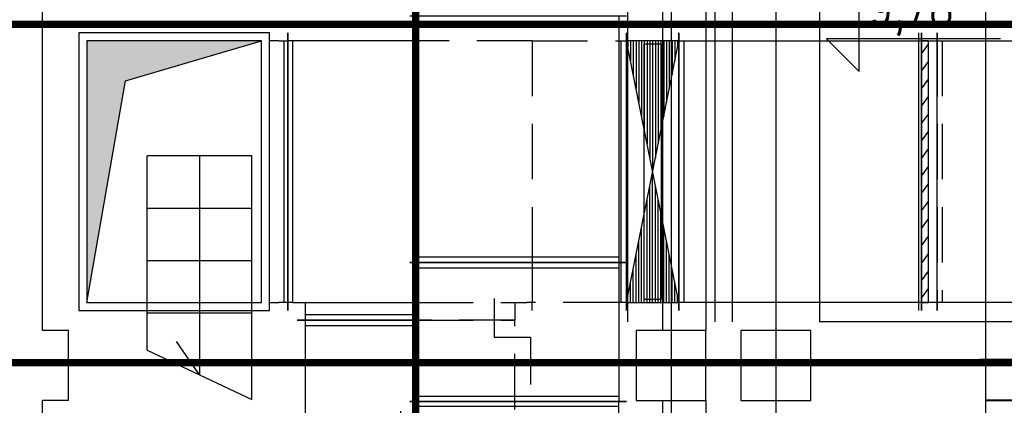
# Model space of a CAD drawing. Header units: centimetres. Extents: x -156440 to 298236, y -263599 to 81430.
# Tile 114 of 170: x 135695 to 141332, y -103460 to -101251. Entities that reach past the tile are written whole.
import ezdxf

# ---------------------------------------------------------------- set-up
doc = ezdxf.new("R2010")
doc.units = ezdxf.units.CM
doc.header["$LTSCALE"] = 50
for name, pattern in [('01-101 Went PP Poziom -2$0$DASHDOT2', [12.7, 6.35, -3.175, 0, -3.175]), ('01-101 Went PP Poziom -2$0$Przekrój 3a-3a$0$HIDDEN', [9.525, 6.35, -3.175]), ('Kondygnacja -2$0$HIDDEN2', [4.7625, 3.175, -1.5875]), ('Osie rzutów$0$DASHDOT2', [12.7, 6.35, -3.175, 0, -3.175])]:
    doc.linetypes.add(name, pattern=pattern)
doc.layers.get('0').update_dxf_attribs({"color": 8})
for name, color, linetype in [('01-101 Went PP Poziom -2$0$L_linie przekrojowe', 213, 'Continuous'), ('01-101 Went PP Poziom -2$0$L_Nawiew', 3, 'Continuous'), ('01-101 Went PP Poziom -2$0$L_Wywiew', 6, 'Continuous'), ('Kondygnacja -2$0$ARCH_INFO_KOTY_WYSOKOŚCIOWE_IST', 8, 'Continuous'), ('Kondygnacja -2$0$ARCH_INFO_SCHODY_IST', 8, 'Continuous'), ('Kondygnacja -2$0$ARCH_KONSTR_POWYŻEJ RZUTU_IST', 8, 'Kondygnacja -2$0$HIDDEN2'), ('Kondygnacja -2$0$ARCH_MUROWANE_IST', 9, 'Continuous'), ('Kondygnacja -2$0$ARCH_SCHODY_IST', 8, 'Continuous'), ('Kondygnacja -2$0$ARCH_ŻELBET_IST', 9, 'Continuous'), ('Osie rzutów$0$ARCH_INFO_OSIE_IST', 8, 'Osie rzutów$0$DASHDOT2')]:
    doc.layers.add(name, color=color, linetype=linetype)
doc.layers.add('01-101 Went PP Poziom -2$0$L_niedruk', color=6, linetype='Continuous', lineweight=13, plot=False)
doc.layers.add('bgde_N18', color=4, linetype='Continuous', lineweight=40)
doc.layers.add('Kondygnacja -2$0$_SP KORYTA', color=8, linetype='Continuous', lineweight=25)
doc.styles.add('Kondygnacja -2$0$ROMANS-50-CM', font='romans.shx', dxfattribs={"width": 0.8, "height": 10})

# ---------------------------------------------------------------- blocks, each defined once
blk = doc.blocks.new('Osie rzutów')
at = {"layer": 'Osie rzutów$0$ARCH_INFO_OSIE_IST', "ltscale": 10}
for p, q in [((6200, 12510), (6200, 4800)), ((6200, 12510), (6200, 4571.18)), ((6260, 12510), (6260, 4623.26)), ((4436.04, 11600), (13655, 11600))]:
    blk.add_line(p, q, dxfattribs=at)
blk = doc.blocks.new('Kondygnacja -2$0$konstukcja stropu -2')
at = {"layer": 'Kondygnacja -2$0$ARCH_KONSTR_POWYŻEJ RZUTU_IST', "ltscale": 10}
for p, q in [((6175, 12155), (6175, 11625)), ((6225, 12155), (6225, 11625)), ((6235, 12155), (6235, 11625)), ((6285, 12155), (6285, 11625)), ((6835, 11625), (6285, 11625))]:
    blk.add_line(p, q, dxfattribs=at)
blk = doc.blocks.new('*U387')
at = {"linetype": 'Continuous', "lineweight": -2}
for p, q in [((325, 0, 795), (325, 0, 750)), ((325, 0, -750), (325, 0, -795))]:
    blk.add_line(p, q, dxfattribs=at)
at = {"layer": '01-101 Went PP Poziom -2$0$L_niedruk', "linetype": 'Continuous', "lineweight": -3}
for p, q in [((325, 0, -750), (325, 0, 750)), ((325, 0, 750), (325, 0, 750)), ((325, 0, -750), (325, 0, 750)), ((325, 0, -750), (325, 0, -750))]:
    blk.add_line(p, q, dxfattribs=at)
at = {"layer": '01-101 Went PP Poziom -2$0$L_Wywiew', "linetype": '01-101 Went PP Poziom -2$0$Przekrój 3a-3a$0$HIDDEN', "lineweight": -3}
for p, q in [((-295, 0, 750), (-325, 0, 750)), ((-325, 0, 750), (-325, 0, -750)), ((295, 0, 750), (-295, 0, 750)), ((-295, 0, 750), (-295, 0, -750)), ((325, 0, 750), (295, 0, 750)), ((295, 0, 750), (295, 0, -750)), ((325, 0, 750), (325, 0, -750)), ((-325, 0, -750), (-295, 0, -750)), ((-295, 0, -750), (295, 0, -750)), ((295, 0, -750), (325, 0, -750))]:
    blk.add_line(p, q, dxfattribs=at)
blk = doc.blocks.new('*U386')
at = {"linetype": 'Continuous', "lineweight": -2}
for p, q in [((-739, 0, 750), (-739, 0, 795)), ((739, 0, 750), (739, 0, -750)), ((739, 0, 795), (739, 0, 750)), ((-739, 0, -795), (-739, 0, -750)), ((739, 0, -750), (739, 0, -795))]:
    blk.add_line(p, q, dxfattribs=at)
at = {"color": 0, "linetype": 'ByBlock', "lineweight": -2}
for p, q in [((739, 0, 750), (-650, 0, 750)), ((-650, 0, -750), (739, 0, -750))]:
    blk.add_line(p, q, dxfattribs=at)
at = {"linetype": 'Continuous', "lineweight": -3}
blk.add_line((709, 0, -750), (709, 0, 750), dxfattribs=at)
at = {"layer": '01-101 Went PP Poziom -2$0$L_niedruk', "linetype": 'Continuous', "lineweight": -3}
for p, q in [((-739, 0, -750), (-739, 0, 750)), ((-739, 0, 750), (-739, 0, 750)), ((-739, 0, -750), (-739, 0, 750)), ((-650, 0, 750), (-650, 0, -750)), ((-650, 0, 750), (-650, 0, 750)), ((-650, 0, 750), (-650, 0, -750)), ((-739, 0, -750), (-739, 0, -750)), ((-650, 0, -750), (-650, 0, -750))]:
    blk.add_line(p, q, dxfattribs=at)
at = {"layer": '01-101 Went PP Poziom -2$0$L_Wywiew', "linetype": '01-101 Went PP Poziom -2$0$Przekrój 3a-3a$0$HIDDEN', "lineweight": -3}
for p, q in [((-650, 0, 750), (-739, 0, 750)), ((-739, 0, -750), (-650, 0, -750))]:
    blk.add_line(p, q, dxfattribs=at)
blk = doc.blocks.new('*U385')
at = {"linetype": 'Continuous', "lineweight": -2}
for p, q in [((-369.5, 0, 750), (-369.5, 0, 795)), ((-369.5, 0, -750), (-369.5, 0, 750)), ((-369.5, 0, -795), (-369.5, 0, -750))]:
    blk.add_line(p, q, dxfattribs=at)
at = {"color": 0, "linetype": 'ByBlock', "lineweight": -2}
for p, q in [((329.5, 0, 750), (-369.5, 0, 750)), ((-369.5, 0, -750), (329.5, 0, -750))]:
    blk.add_line(p, q, dxfattribs=at)
at = {"linetype": 'Continuous', "lineweight": -3}
blk.add_line((-339.5, 0, -750), (-339.5, 0, 750), dxfattribs=at)
at = {"layer": '01-101 Went PP Poziom -2$0$L_Nawiew', "linetype": '01-101 Went PP Poziom -2$0$Przekrój 3a-3a$0$HIDDEN', "lineweight": -3}
for p, q in [((369.5, 0, 750), (329.5, 0, 750)), ((369.5, 0, 750), (369.5, 0, -750)), ((329.5, 0, -750), (369.5, 0, -750))]:
    blk.add_line(p, q, dxfattribs=at)
at = {"layer": '01-101 Went PP Poziom -2$0$L_niedruk', "linetype": 'Continuous', "lineweight": -3}
for p, q in [((280.5, 0, -750), (280.5, 0, 750)), ((280.5, 0, 750), (280.5, 0, 750)), ((280.5, 0, -750), (280.5, 0, 750)), ((280.5, 0, -750), (280.5, 0, 750)), ((280.5, 0, 750), (280.5, 0, 750)), ((280.5, 0, -750), (280.5, 0, 750)), ((329.5, 0, -750), (329.5, 0, 750)), ((329.5, 0, 750), (369.5, 0, 750)), ((329.5, 0, 750), (369.5, 0, 750)), ((329.5, 0, -750), (329.5, 0, 750)), ((329.5, 0, 750), (329.5, 0, 750)), ((369.5, 0, 750), (369.5, 0, 795)), ((369.5, 0, 750), (369.5, 0, 750)), ((369.5, 0, 750), (369.5, 0, -750)), ((369.5, 0, 795), (369.5, 0, -795)), ((369.5, 0, 795), (369.5, 0, 795)), ((369.5, 0, 750), (369.5, 0, -750)), ((369.5, 0, 750), (369.5, 0, 750)), ((369.5, 0, 750), (369.5, 0, -750)), ((369.5, 0, -750), (369.5, 0, 750)), ((369.5, 0, 750), (369.5, 0, 750)), ((369.5, 0, -750), (369.5, 0, 750)), ((369.5, 0, 750), (369.5, 0, -750)), ((369.5, 0, 750), (369.5, 0, 750)), ((369.5, 0, -750), (369.5, 0, 750)), ((369.5, 0, 750), (369.5, 0, -750)), ((369.5, 0, 750), (369.5, 0, 750)), ((369.5, 0, 750), (369.5, 0, -750)), ((280.5, 0, -750), (280.5, 0, -750)), ((280.5, 0, -750), (280.5, 0, -750)), ((369.5, 0, -750), (329.5, 0, -750)), ((369.5, 0, -750), (329.5, 0, -750)), ((329.5, 0, -750), (329.5, 0, -750)), ((369.5, 0, -750), (369.5, 0, -750)), ((369.5, 0, -795), (369.5, 0, -750)), ((369.5, 0, -795), (369.5, 0, -795)), ((369.5, 0, -750), (369.5, 0, -750)), ((369.5, 0, -750), (369.5, 0, -750)), ((369.5, 0, -750), (369.5, 0, -750)), ((369.5, 0, -750), (369.5, 0, -750))]:
    blk.add_line(p, q, dxfattribs=at)
blk = doc.blocks.new('*U384')
at = {"color": 0, "linetype": 'ByBlock', "lineweight": -2}
for p, q in [((-15, 0, 795), (-15, 0, -795)), ((0, 0, -750), (0, 0, -795)), ((0, 0, 750), (0, 0, -750)), ((40, 0, -750), (0, 0, -750)), ((40, 0, 750), (40, 0, -750)), ((0, 0, 795), (0, 0, 750)), ((0, 0, 750), (40, 0, 750))]:
    blk.add_line(p, q, dxfattribs=at)
at = {"linetype": 'Continuous', "lineweight": -3}
for p, q in [((0, 0, -675), (40, 0, -730)), ((0, 0, -575), (40, 0, -630)), ((0, 0, -475), (40, 0, -530)), ((0, 0, -375), (40, 0, -430)), ((0, 0, -275), (40, 0, -330)), ((0, 0, -175), (40, 0, -230)), ((0, 0, -75), (40, 0, -130)), ((0, 0, 25), (40, 0, -30)), ((0, 0, 125), (40, 0, 70)), ((0, 0, 225), (40, 0, 170)), ((0, 0, 325), (40, 0, 270)), ((0, 0, 425), (40, 0, 370)), ((0, 0, 525), (40, 0, 470)), ((0, 0, 625), (40, 0, 570)), ((0, 0, 725), (40, 0, 670))]:
    blk.add_line(p, q, dxfattribs=at)
at = {"layer": '01-101 Went PP Poziom -2$0$L_niedruk', "linetype": 'Continuous', "lineweight": -3}
for p, q in [((0, 0, -750), (0, 0, -795)), ((0, 0, -750), (0, 0, -750)), ((0, 0, -750), (0, 0, 750)), ((0, 0, -795), (0, 0, 795)), ((0, 0, -795), (0, 0, -795)), ((0, 0, -750), (0, 0, 750)), ((0, 0, -750), (0, 0, -750)), ((0, 0, -750), (0, 0, 750)), ((0, 0, 750), (0, 0, -750)), ((0, 0, -750), (0, 0, -750)), ((0, 0, 750), (0, 0, -750)), ((0, 0, -750), (0, 0, 750)), ((0, 0, -750), (0, 0, -750)), ((0, 0, 750), (0, 0, -750)), ((40, 0, -750), (0, 0, -750)), ((40, 0, -750), (0, 0, -750)), ((40, 0, 750), (40, 0, -750)), ((40, 0, 750), (40, 0, -750)), ((40, 0, -750), (40, 0, -750)), ((0, 0, 750), (0, 0, 750)), ((0, 0, 795), (0, 0, 750)), ((0, 0, 795), (0, 0, 795)), ((0, 0, 750), (0, 0, 750)), ((0, 0, 750), (0, 0, 750)), ((0, 0, 750), (40, 0, 750)), ((0, 0, 750), (0, 0, 750)), ((0, 0, 750), (40, 0, 750)), ((40, 0, 750), (40, 0, 750))]:
    blk.add_line(p, q, dxfattribs=at)
blk = doc.blocks.new('*U364')
at = {"linetype": 'Continuous', "lineweight": -3}
for p, q in [((-150, 0, -750), (150, 0, 750)), ((150, 0, -750), (-150, 0, 750)), ((-142.9, 0, 750), (-142.9, 0, 714.4)), ((-127, 0, 750), (-127, 0, 635)), ((-111.1, 0, 750), (-111.1, 0, 555.6)), ((-95.3, 0, 750), (-95.3, 0, 476.3)), ((-79.4, 0, 750), (-79.4, 0, 396.9)), ((-63.5, 0, 750), (-63.5, 0, 317.5)), ((-50, 0, 730), (50, 0, 730)), ((-50, 0, -730), (-50, 0, 730)), ((-47.6, 0, 750), (-47.6, 0, 238.1)), ((-31.8, 0, 750), (-31.8, 0, 158.8)), ((-15.9, 0, 750), (-15.9, 0, 79.4)), ((0, 0, 750), (0, 0)), ((0, 0, 750), (0, 0)), ((15.9, 0, 750), (15.9, 0, 79.4)), ((31.7, 0, 750), (31.7, 0, 158.8)), ((47.6, 0, 750), (47.6, 0, 238.1)), ((50, 0, 730), (50, 0, -730)), ((63.5, 0, 750), (63.5, 0, 317.5)), ((79.4, 0, 750), (79.4, 0, 396.9)), ((95.2, 0, 750), (95.2, 0, 476.3)), ((111.1, 0, 750), (111.1, 0, 555.6)), ((127, 0, 750), (127, 0, 635)), ((142.9, 0, 750), (142.9, 0, 714.4)), ((-142.9, 0, -750), (-142.9, 0, -714.4)), ((-127, 0, -750), (-127, 0, -635)), ((-111.1, 0, -750), (-111.1, 0, -555.6)), ((-95.3, 0, -750), (-95.3, 0, -476.2)), ((-79.4, 0, -750), (-79.4, 0, -396.9)), ((-63.5, 0, -750), (-63.5, 0, -317.5)), ((50, 0, -730), (-50, 0, -730)), ((-47.6, 0, -750), (-47.6, 0, -238.1)), ((-31.8, 0, -750), (-31.8, 0, -158.7)), ((-15.9, 0, -750), (-15.9, 0, -79.4)), ((0, 0, -750), (0, 0)), ((0, 0, -750), (0, 0)), ((15.9, 0, -750), (15.9, 0, -79.4)), ((31.7, 0, -750), (31.7, 0, -158.7)), ((47.6, 0, -750), (47.6, 0, -238.1)), ((63.5, 0, -750), (63.5, 0, -317.5)), ((79.4, 0, -750), (79.4, 0, -396.9)), ((95.2, 0, -750), (95.2, 0, -476.2)), ((111.1, 0, -750), (111.1, 0, -555.6)), ((127, 0, -750), (127, 0, -635)), ((142.9, 0, -750), (142.9, 0, -714.4))]:
    blk.add_line(p, q, dxfattribs=at)
at = {"linetype": 'Continuous', "lineweight": -2}
for p, q in [((-150, 0, 750), (-150, 0, 795)), ((-150, 0, -750), (-150, 0, 750)), ((150, 0, 750), (150, 0, -750)), ((150, 0, 795), (150, 0, 750)), ((-150, 0, -795), (-150, 0, -750)), ((150, 0, -750), (150, 0, -795))]:
    blk.add_line(p, q, dxfattribs=at)
at = {"color": 0, "linetype": 'ByBlock', "lineweight": -2}
for p, q in [((-150, 0, 750), (150, 0, 750)), ((150, 0, -750), (-150, 0, -750))]:
    blk.add_line(p, q, dxfattribs=at)
blk = doc.blocks.new('*U355')
at = {"linetype": 'Continuous', "lineweight": -2}
for p, q in [((-705, 0, -575), (-705, 0, 575)), ((-705, 0, -620), (-705, 0, -575)), ((705, 0, 575), (705, 0, -575)), ((705, 0, -575), (705, 0, -620)), ((-705, 0, 575), (-705, 0, 620)), ((705, 0, 620), (705, 0, 575))]:
    blk.add_line(p, q, dxfattribs=at)
at = {"color": 0, "linetype": 'ByBlock', "lineweight": -2}
for p, q in [((-705, 0, -575), (705, 0, -575)), ((705, 0, 575), (-705, 0, 575))]:
    blk.add_line(p, q, dxfattribs=at)
at = {"linetype": 'Continuous', "lineweight": -3}
for p, q in [((-675, 0, -575), (-675, 0, 575)), ((675, 0, -575), (675, 0, 575))]:
    blk.add_line(p, q, dxfattribs=at)
blk = doc.blocks.new('*U352')
at = {"linetype": 'Continuous', "lineweight": -2}
for p, q in [((970, 600), (970, 645)), ((970, -45.3), (970, 600))]:
    blk.add_line(p, q, dxfattribs=at)
at = {"color": 0, "linetype": 'ByBlock', "lineweight": -2}
blk.add_line((970, 600), (449.7, 600), dxfattribs=at)
at = {"linetype": 'Continuous', "lineweight": -3}
blk.add_line((940, 600), (940, -45.3), dxfattribs=at)
at = {"layer": '01-101 Went PP Poziom -2$0$L_niedruk', "linetype": 'Continuous', "lineweight": -3}
blk.add_line((-970, 54.7), (-970, 54.7), dxfattribs=at)
blk.add_line((-970, 54.7), (-970, 54.7), dxfattribs=at)
at = {"layer": '01-101 Went PP Poziom -2$0$L_Wywiew', "linetype": '01-101 Went PP Poziom -2$0$Przekrój 3a-3a$0$HIDDEN', "lineweight": -3}
for p, q in [((449.7, 600), (-970, 600)), ((970, -600), (970, -45.3)), ((-970, -600), (970, -600))]:
    blk.add_line(p, q, dxfattribs=at)
blk = doc.blocks.new('*U329')
at = {"linetype": 'Continuous', "lineweight": -2}
for p, q in [((-1300, 620), (-1300, 575)), ((-1300, 575), (-1300, -575)), ((1300, 575), (1300, 620)), ((1300, -575), (1300, 575)), ((-1300, -575), (-1300, -620)), ((1300, -620), (1300, -575)), ((-1245, -675), (-1200, -675)), ((-1200, -675), (1200, -675)), ((1200, -675), (1245, -675))]:
    blk.add_line(p, q, dxfattribs=at)
at = {"color": 0, "linetype": 'ByBlock', "lineweight": -2}
for p, q in [((1300, 575), (-1300, 575)), ((-1300, -575), (-1270, -575)), ((-1200, -575), (-1270, -575)), ((1200, -575), (-1200, -575)), ((-1200, -575), (-1200, -675)), ((1200, -675), (1200, -575)), ((1270, -575), (1200, -575)), ((1270, -575), (1300, -575))]:
    blk.add_line(p, q, dxfattribs=at)
at = {"linetype": 'Continuous', "lineweight": -3}
for p, q in [((-1270, 575), (-1270, -575)), ((1270, 575), (1270, -575)), ((1200, -645), (-1200, -645))]:
    blk.add_line(p, q, dxfattribs=at)
at = {"layer": '01-101 Went PP Poziom -2$0$L_niedruk', "linetype": 'Continuous', "lineweight": -3}
for p, q in [((1300, 619.5), (1300, 619.5)), ((1300, 179.6), (1300, 179.6)), ((1300, 179.5), (1300, 179.5)), ((174.7, -675), (174.7, -675)), ((174.7, -675), (174.7, -675))]:
    blk.add_line(p, q, dxfattribs=at)
blk = doc.blocks.new('*U325')
at = {"linetype": 'Continuous', "lineweight": -2}
for p, q in [((-397.5, 0, 575), (-397.5, 0, 620)), ((-397.5, 0, -575), (-397.5, 0, 575)), ((-397.5, 0, -620), (-397.5, 0, -575)), ((397.5, 0, 575), (397.5, 0, -575)), ((397.5, 0, -575), (397.5, 0, -620)), ((397.5, 0, 620), (397.5, 0, 575))]:
    blk.add_line(p, q, dxfattribs=at)
at = {"color": 0, "linetype": 'ByBlock', "lineweight": -2}
for p, q in [((-367.5, 0, 575), (-397.5, 0, 575)), ((-397.5, 0, -575), (-367.5, 0, -575)), ((367.5, 0, 575), (-367.5, 0, 575)), ((-367.5, 0, -575), (367.5, 0, -575)), ((397.5, 0, 575), (367.5, 0, 575)), ((367.5, 0, -575), (397.5, 0, -575))]:
    blk.add_line(p, q, dxfattribs=at)
at = {"linetype": 'Continuous', "lineweight": -3}
for p, q in [((-367.5, 0, -575), (-367.5, 0, 575)), ((367.5, 0, -575), (367.5, 0, 575))]:
    blk.add_line(p, q, dxfattribs=at)
at = {"layer": '01-101 Went PP Poziom -2$0$L_niedruk', "linetype": 'Continuous', "lineweight": -3}
for p, q in [((123.2, 0, 79.8), (171, 0, 79.8)), ((123.2, 0, 79.8), (123.2, 0, 79.8)), ((123.2, 0, 79.8), (171, 0, 79.8)), ((123.2, 0, 79.7), (171, 0, 79.7)), ((123.2, 0, 79.7), (123.2, 0, 79.7)), ((123.2, 0, 79.7), (171, 0, 79.7))]:
    blk.add_line(p, q, dxfattribs=at)
blk = doc.blocks.new('*U324')
at = {"linetype": 'Continuous', "lineweight": -2}
for p, q in [((-270, 0, 750), (-270, 0, 795)), ((-270, 0, -750), (-270, 0, 750)), ((-270, 0, -795), (-270, 0, -750)), ((270, 0, -520.3), (270, 0, -520.7))]:
    blk.add_line(p, q, dxfattribs=at)
at = {"color": 0, "linetype": 'ByBlock', "lineweight": -2}
for p, q in [((-225.3, 0, 750), (-270, 0, 750)), ((-270, 0, -750), (-225.3, 0, -750))]:
    blk.add_line(p, q, dxfattribs=at)
at = {"linetype": 'Continuous', "lineweight": -3}
for p, q in [((-240, 0, -750), (-240, 0, 750)), ((240, 0, -520.7), (240, 0, -520.3))]:
    blk.add_line(p, q, dxfattribs=at)
at = {"layer": '01-101 Went PP Poziom -2$0$L_niedruk', "linetype": 'Continuous', "lineweight": -3}
for q in [(270, 0, -747.3), (270, 0, -795), (270, 0, -747.3)]:
    blk.add_line((270, 0, -795), q, dxfattribs=at)
at = {"layer": '01-101 Went PP Poziom -2$0$L_Wywiew', "linetype": '01-101 Went PP Poziom -2$0$Przekrój 3a-3a$0$HIDDEN', "lineweight": -3}
for p, q in [((270, 0, 750), (-225.3, 0, 750)), ((270, 0, 750), (270, 0, -520.3)), ((-225.3, 0, -750), (270, 0, -750)), ((270, 0, -520.7), (270, 0, -750))]:
    blk.add_line(p, q, dxfattribs=at)
blk = doc.blocks.new('*U323')
at = {"linetype": 'Continuous', "lineweight": -2}
for p, q in [((700, 795), (700, 750)), ((700, 750), (700, -750)), ((-700, -520.7), (-700, -520.3)), ((700, -750), (700, -795)), ((600, -850), (-45.2, -850)), ((645, -850), (600, -850))]:
    blk.add_line(p, q, dxfattribs=at)
at = {"color": 0, "linetype": 'ByBlock', "lineweight": -2}
for p, q in [((-45.2, 750), (700, 750)), ((670, -750), (-45.2, -750)), ((600, -750), (600, -850)), ((670, -750), (700, -750))]:
    blk.add_line(p, q, dxfattribs=at)
at = {"linetype": 'Continuous', "lineweight": -3}
for p, q in [((670, -750), (670, 750)), ((-670, -520.7), (-670, -520.3)), ((-45.2, -820), (600, -820))]:
    blk.add_line(p, q, dxfattribs=at)
at = {"layer": '01-101 Went PP Poziom -2$0$L_niedruk', "linetype": 'Continuous', "lineweight": -3}
for q in [(-700, -747.3), (-700, -747.3), (-700, -795)]:
    blk.add_line((-700, -795), q, dxfattribs=at)
at = {"layer": '01-101 Went PP Poziom -2$0$L_Wywiew', "linetype": '01-101 Went PP Poziom -2$0$Przekrój 3a-3a$0$HIDDEN', "lineweight": -3}
for p, q in [((-700, 750), (-700, -520.3)), ((-700, 750), (-45.2, 750)), ((-700, -520.7), (-700, -750)), ((-700, -750), (-670, -750)), ((-45.2, -750), (-670, -750)), ((-600, -750), (-600, -850)), ((-45.2, -850), (-600, -850))]:
    blk.add_line(p, q, dxfattribs=at)
blk = doc.blocks.new('*U322')
at = {"linetype": 'Continuous', "lineweight": -3}
for p, q in [((0, 610, 795), (0, -480, 795)), ((0, 610, -795), (0, 610, 795)), ((0, -480, -795), (0, 610, -795)), ((0, -480, 795), (0, -480, -795)), ((0, -565, 750), (0, -565, -750))]:
    blk.add_line(p, q, dxfattribs=at)
at = {"color": 0, "linetype": 'ByBlock', "lineweight": -2}
for p, q in [((0, -535, -750), (0, -480, -750)), ((0, -480, 750), (0, -535, 750)), ((0, -585, 750), (0, -535, 750)), ((0, -535, -750), (0, -585, -750))]:
    blk.add_line(p, q, dxfattribs=at)
at = {"linetype": 'Continuous', "lineweight": -2}
for p, q in [((0, -585, 750), (0, -585, -750)), ((0, -585, -750), (0, -585, -795)), ((0, -585, 795), (0, -585, 750))]:
    blk.add_line(p, q, dxfattribs=at)
blk = doc.blocks.new('*U320')
at = {"linetype": 'Continuous', "lineweight": -2}
for p, q in [((0, -545, -795), (0, 545, -795)), ((0, 545, -795), (0, 545, 795)), ((0, 545, 795), (0, -545, 795)), ((0, -545, 795), (0, -545, -795))]:
    blk.add_line(p, q, dxfattribs=at)
at = {"color": 0, "linetype": 'ByBlock', "lineweight": -2}
for p, q in [((0, -500, -750), (0, 500, -750)), ((0, 500, -750), (0, 500, 750)), ((0, 500, 750), (0, -500, 750)), ((0, -500, 750), (0, -500, -750))]:
    blk.add_line(p, q, dxfattribs=at)

msp = doc.modelspace()

# ---------------------------------------------------------------- hatches: boundary and pattern name
at = {"layer": '01-101 Went PP Poziom -2$0$L_Wywiew'}
msp.add_hatch(color=256, dxfattribs=at).paths.add_polyline_path([(137079.006, -101371.605), (136079.006, -101371.605), (136079.006, -102871.605), (136300.665, -101601.694)])

# ---------------------------------------------------------------- linework, layer by layer
at = {"layer": '01-101 Went PP Poziom -2$0$L_linie przekrojowe', "linetype": '01-101 Went PP Poziom -2$0$DASHDOT2', "const_width": 42, "elevation": -3480}
msp.add_lwpolyline([(137961.584, -95069.507), (137963.569, -138243.57)], dxfattribs=at)
at = {"layer": '01-101 Went PP Poziom -2$0$L_linie przekrojowe', "linetype": '01-101 Went PP Poziom -2$0$DASHDOT2', "const_width": 42}
for points in [[(162076.945, -101277.072), (130150.781, -101277.336)], [(158697.516, -103214.285), (128938.931, -103214.549)]]:
    msp.add_lwpolyline(points, dxfattribs=at)
at = {"layer": '01-101 Went PP Poziom -2$0$L_Wywiew', "linetype": 'Continuous'}
for p, q in [((138412.04, -102847.484), (138412.04, -103069.189)), ((138412.04, -103069.189), (138619.585, -103069.189)), ((138619.585, -103069.189), (138619.585, -103340.955))]:
    msp.add_line(p, q, dxfattribs=at)
at = {"layer": '01-101 Went PP Poziom -2$0$L_Wywiew', "elevation": -7675.5}
msp.add_lwpolyline([(136079.006, -102871.605), (136300.665, -101601.694), (137079.006, -101371.605), (136079.006, -101371.605), (136079.006, -102871.605)], dxfattribs=at)
at = {"layer": 'bgde_N18'}
msp.add_line((153868.684, -103431.769), (141224.241, -103431.769), dxfattribs=at)
at = {"layer": 'Kondygnacja -2$0$ARCH_INFO_KOTY_WYSOKOŚCIOWE_IST', "elevation": -3480}
msp.add_lwpolyline([(141310.952, -101360.246), (140313.768, -101360.246), (140501.268, -101547.746), (140501.268, -101079.312)], dxfattribs=at)
at = {"layer": 'Kondygnacja -2$0$ARCH_INFO_SCHODY_IST'}
for p, q in [((136724.241, -102031.769, -3480), (136724.241, -103284.397, -3480)), ((136724.241, -103284.397, -3480), (136592.649, -103094.932, -3480))]:
    msp.add_line(p, q, dxfattribs=at)
at = {"layer": 'Kondygnacja -2$0$ARCH_MUROWANE_IST', "ltscale": 4}
for p, q in [((141224.241, -97131.769, -3480), (141224.241, -112889.129, -3480)), ((139374.241, -97431.769, -3480), (139374.241, -103031.769, -3480)), ((139624.241, -97431.769, -3480), (139624.241, -103031.769, -3480)), ((139374.241, -103431.769, -3480), (139374.241, -109031.769, -3480)), ((139624.241, -103431.769, -3480), (139624.241, -109031.769, -3480))]:
    msp.add_line(p, q, dxfattribs=at)
at = {"layer": 'Kondygnacja -2$0$ARCH_SCHODY_IST'}
for p, q in [((137024.241, -102031.769, -3480), (136424.241, -102031.769, -3480)), ((136424.241, -103143.217, -3480), (136424.241, -102031.769, -3480)), ((137024.241, -103425.577, -3480), (137024.241, -102031.769, -3480)), ((137024.241, -102331.769, -3480), (136424.241, -102331.769, -3480)), ((137024.241, -102631.769, -3480), (136424.241, -102631.769, -3480)), ((137024.241, -102931.769, -3480), (136424.241, -102931.769, -3480)), ((136424.241, -103143.217, -3480), (137024.241, -103425.577, -3480)), ((137024.241, -103231.769, -3480), (136612.41, -103231.769, -3480))]:
    msp.add_line(p, q, dxfattribs=at)
at = {"layer": 'Kondygnacja -2$0$ARCH_ŻELBET_IST', "ltscale": 4}
for p, q in [((135824.241, -103031.769, -3480), (135824.241, -97431.769, -3480)), ((135974.241, -103031.769, -3480), (135824.241, -103031.769, -3480)), ((135974.241, -103431.769, -3480), (135974.241, -103031.769, -3480)), ((135974.241, -103431.769, -3480), (135824.241, -103431.769, -3480)), ((135824.241, -109031.769, -3480), (135824.241, -103431.769, -3480))]:
    msp.add_line(p, q, dxfattribs=at)
at = {"layer": 'Kondygnacja -2$0$ARCH_ŻELBET_IST', "ltscale": 4, "elevation": -3480}
for points in [[(139224.241, -103431.769), (139624.241, -103431.769), (139624.241, -103031.769), (139224.241, -103031.769)], [(139824.241, -103431.769), (140224.241, -103431.769), (140224.241, -103031.769), (139824.241, -103031.769)]]:
    msp.add_lwpolyline(points, close=True, dxfattribs=at)

# ---------------------------------------------------------------- block references
at = {"layer": '01-101 Went PP Poziom -2$0$L_Nawiew', "linetype": 'Continuous', "extrusion": (0, -1, 8.09131e-13)}
msp.add_blockref('*U384', (140858.044, -7919.992, 102121.62), dxfattribs=at)
at = {"layer": '01-101 Went PP Poziom -2$0$L_Nawiew', "linetype": 'Continuous', "extrusion": (-1.22465e-16, 1, -8.09131e-13)}
msp.add_blockref('*U385', (-141227.544, -8019.992, -102121.62), dxfattribs=at)
at = {"layer": '01-101 Went PP Poziom -2$0$L_Wywiew', "linetype": 'Continuous', "extrusion": (-1, 2.22045e-16, 6.71141e-13)}
msp.add_blockref('*U355', (101936.9, -7841.836, -138549.246), dxfattribs=at)
at = {"layer": '01-101 Went PP Poziom -2$0$L_Wywiew', "linetype": 'Continuous', "extrusion": (2.22045e-16, -1, -6.66134e-16), "rotation": 90}
msp.add_blockref('*U322', (136644.006, -9140, 102121.605), dxfattribs=at)
at = {"layer": '01-101 Went PP Poziom -2$0$L_Wywiew', "linetype": 'Continuous', "extrusion": (-5.40679e-13, -1, -6.66134e-16), "rotation": 90}
msp.add_blockref('*U320', (136579.006, -7675.5, 102121.605), dxfattribs=at)
at = {"layer": '01-101 Went PP Poziom -2$0$L_Wywiew', "linetype": 'Continuous', "extrusion": (1.47911e-31, -6.81677e-13, -1)}
msp.add_blockref('*U323', (-137929.006, -102121.605, 9205), dxfattribs=at)
at = {"layer": '01-101 Went PP Poziom -2$0$L_Wywiew', "linetype": 'Continuous', "extrusion": (-1.22465e-16, 1, -6.81899e-13)}
msp.add_blockref('*U324', (-138898.918, -9055, -102121.605), dxfattribs=at)
at = {"layer": '01-101 Went PP Poziom -2$0$L_Wywiew', "linetype": 'Continuous', "extrusion": (-1.22465e-16, 1, -8.09131e-13)}
for name, p in [('*U364', (-139318.712, -9055, -102121.605)), ('*U386', (-140208.044, -9054.992, -102121.62))]:
    msp.add_blockref(name, p, dxfattribs=at)
at = {"layer": '01-101 Went PP Poziom -2$0$L_Wywiew', "linetype": 'Continuous', "extrusion": (-1.22465e-16, 1, -9.05831e-13)}
msp.add_blockref('*U387', (-141272.044, -9479.992, -102121.62), dxfattribs=at)
at = {"layer": '01-101 Went PP Poziom -2$0$L_Wywiew', "linetype": 'Continuous', "extrusion": (1, -1.22465e-16, -9.95799e-17)}
msp.add_blockref('*U325', (-103039.853, -8191.41, 138549.246), dxfattribs=at)
at = {"layer": '01-101 Went PP Poziom -2$0$L_Wywiew', "linetype": 'Continuous'}
for name, p, rotation in [('*U352', (137928.908, -103941.935, -9354.989), 90), ('*U329', (138549.246, -104737.252, -8191.41), 270)]:
    msp.add_blockref(name, p, dxfattribs=dict(at, rotation=rotation))
at = {"layer": 'Kondygnacja -2$0$_SP KORYTA', "xscale": 10, "yscale": 10, "zscale": 10}
msp.add_blockref('Kondygnacja -2$0$konstukcja stropu -2', (77424.241, -219231.769, -3480), dxfattribs=at)
at = {"layer": 'Osie rzutów$0$ARCH_INFO_OSIE_IST', "xscale": 10, "yscale": 10, "zscale": 10}
msp.add_blockref('Osie rzutów', (77424.241, -219231.769), dxfattribs=at)

# ---------------------------------------------------------------- texts
at = {"layer": 'Kondygnacja -2$0$ARCH_INFO_KOTY_WYSOKOŚCIOWE_IST', "insert": (140272.058, -101210.617, -3480), "char_height": 200, "width": 976.18926, "attachment_point": 4, "line_spacing_factor": 0.9, "style": 'Kondygnacja -2$0$ROMANS-50-CM'}
msp.add_mtext('- 9,78', dxfattribs=at)

doc.saveas('drawing.dxf')
